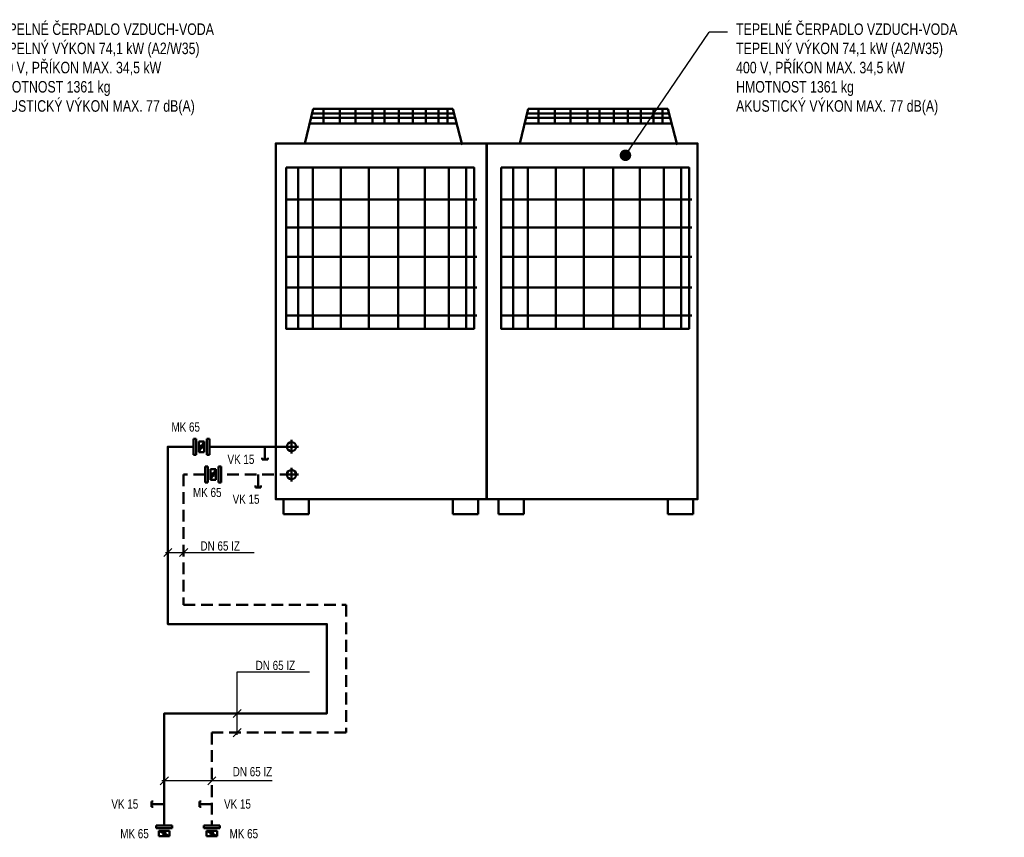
# Model space of a CAD drawing. Header units: millimetres. Extents: x -41881 to 54113, y -9946 to 101810.
# Tile 64 of 105: x -1338 to 9343, y 39907 to 48779. Entities that reach past the tile are written whole.
import ezdxf
from ezdxf.enums import TextEntityAlignment as Align

# ---------------------------------------------------------------- set-up
doc = ezdxf.new("R2010")
doc.units = ezdxf.units.MM
doc.linetypes.add('DASHED', pattern=[19.05, 12.7, -6.35])
for name, color, linetype, lineweight in [('UT-armatury', 2, 'Continuous', 50), ('UT-kotle', 1, 'Continuous', 50), ('UT-potrubi_privodni', 3, 'Continuous', 50), ('UT-potrubi_zpetne', 3, 'DASHED', 50), ('UT-stoupacky', 2, 'Continuous', 50), ('UT-texty_stredni', 7, 'Continuous', 25)]:
    doc.layers.add(name, color=color, linetype=linetype, lineweight=lineweight)
for name, color, linetype in [('UT-armatury-popis', 7, 'Continuous'), ('UT-potrubi_privodni-popis', 7, 'Continuous'), ('UT-potrubi_zpetne-popis', 7, 'Continuous')]:
    doc.layers.add(name, color=color, linetype=linetype)
doc.styles.get("Standard").update_dxf_attribs({"font": 'ic-simplex.shx', "width": 0.8})
doc.dimstyles.new('CADKON', dxfattribs={"dimscale": 50, "dimtxt": 2.5, "dimasz": 2.5, "dimexe": 1.8, "dimexo": 0, "dimgap": 0.6, "dimtad": 1, "dimrnd": 10, "dimtxsty": 'Standard', "dimblk1": 'OBLIQUE', "dimblk2": 'OBLIQUE', "dimsah": 1, "dimcen": 2.5, "dimadec": 1, "dimazin": 2, "dimtfac": 1, "dimtdec": 4, "dimtix": 1, "dimtmove": 2, "dimatfit": 3, "dimldrblk": 'OPEN30', "dimfxl": 5, "dimtfill": 1, "dimtolj": 1, "dimarcsym": 0})

# ---------------------------------------------------------------- blocks, each defined once
blk = doc.blocks.new('*U60')
at = {"color": 0, "linetype": 'ByBlock', "lineweight": -2}
for p, q in [((0, 0), (140, 0)), ((140, 30), (120, 30)), ((140, 30), (140, -30)), ((140, -30), (120, -30))]:
    blk.add_line(p, q, dxfattribs=at)
blk = doc.blocks.new('*U86')
at = {"color": 0, "linetype": 'ByBlock', "lineweight": -2, "ltscale": 10}
for p, q in [((-75, 0), (75, 0)), ((0, 75), (0, -75))]:
    blk.add_line(p, q, dxfattribs=at)
blk.add_circle((0, 0), 50, dxfattribs=at)
blk = doc.blocks.new('*U87')
at = {"color": 0, "linetype": 'ByBlock', "lineweight": -2, "ltscale": 10}
for p, q in [((-75, 0), (75, 0)), ((0, 75), (0, -75))]:
    blk.add_line(p, q, dxfattribs=at)
blk.add_circle((0, 0), 50, dxfattribs=at)
blk = doc.blocks.new('_OBLIQUE')
at = {"color": 0, "linetype": 'ByBlock'}
blk.add_line((-0.5, -0.5), (0.5, 0.5), dxfattribs=at)

msp = doc.modelspace()

# ---------------------------------------------------------------- linework, layer by layer
at = {"layer": 'UT-armatury', "linetype": 'Continuous', "transparency": 33554687}
for p, q in [((548.268, 44232.509), (577.209, 44232.509)), ((548.268, 44058.865), (548.268, 44232.509)), ((577.209, 44232.509), (577.209, 44058.865)), ((692.971, 44232.509), (721.912, 44232.509)), ((692.971, 44058.865), (692.971, 44232.509)), ((721.912, 44232.509), (721.912, 44058.865)), ((664.031, 44203.568), (606.149, 44087.805)), ((606.149, 44203.568), (606.149, 44087.805)), ((664.031, 44203.568), (606.149, 44203.568)), ((664.031, 44203.568), (664.031, 44087.805)), ((577.209, 44058.865), (548.268, 44058.865)), ((606.149, 44087.805), (664.031, 44087.805)), ((721.912, 44058.865), (692.971, 44058.865)), ((673.163, 43929.621), (702.104, 43929.621)), ((673.163, 43755.977), (673.163, 43929.621)), ((702.104, 43929.621), (702.104, 43755.977)), ((788.926, 43900.68), (731.045, 43784.917)), ((731.045, 43900.68), (731.045, 43784.917)), ((788.926, 43900.68), (731.045, 43900.68)), ((788.926, 43900.68), (788.926, 43784.917)), ((817.867, 43929.621), (846.808, 43929.621)), ((817.867, 43755.977), (817.867, 43929.621)), ((846.808, 43929.621), (846.808, 43755.977)), ((702.104, 43755.977), (673.163, 43755.977)), ((731.045, 43784.917), (788.926, 43784.917)), ((846.808, 43755.977), (817.867, 43755.977)), ((144.223, 40035), (317.867, 40035)), ((144.223, 40006.06), (144.223, 40035)), ((317.867, 40006.06), (144.223, 40006.06)), ((173.163, 39977.119), (288.926, 39977.119)), ((173.163, 39977.119), (288.926, 39919.238)), ((173.163, 39977.119), (173.163, 39919.238)), ((288.926, 39919.238), (288.926, 39977.119)), ((317.867, 40035), (317.867, 40006.06)), ((660.66, 40006.06), (660.66, 40035)), ((660.66, 40035), (834.305, 40035)), ((834.305, 40006.06), (660.66, 40006.06)), ((689.601, 39977.119), (805.364, 39977.119)), ((689.601, 39977.119), (689.601, 39919.238)), ((689.601, 39977.119), (805.364, 39919.238)), ((805.364, 39919.238), (805.364, 39977.119)), ((834.305, 40035), (834.305, 40006.06)), ((173.163, 39919.238), (288.926, 39919.238)), ((689.601, 39919.238), (805.364, 39919.238))]:
    msp.add_line(p, q, dxfattribs=at)
at = {"layer": 'UT-armatury', "linetype": 'Continuous', "ltscale": 20, "transparency": 33554687}
for centre in [(635.09, 44145.687), (759.986, 43842.799), (231.045, 39948.178), (747.483, 39948.178)]:
    msp.add_circle(centre, 14.47, dxfattribs=at)
at = {"layer": 'UT-kotle', "color": 1}
for p, q in [((1753.928, 47434.955), (1845.048, 47811.009)), ((1845.048, 47811.009), (3360.402, 47811.009)), ((3360.402, 47811.009), (3460.635, 47420.491)), ((4085.798, 47434.955), (4176.919, 47811.009)), ((4176.919, 47811.009), (5692.272, 47811.009)), ((5692.272, 47811.009), (5792.505, 47420.491))]:
    msp.add_line(p, q, dxfattribs=at)
at = {"layer": 'UT-kotle', "color": 5}
for p, q in [((1830.44, 47761.254), (3367.345, 47761.254)), ((1958.009, 47806.814), (1958.009, 47654.946)), ((2134.176, 47806.814), (2134.176, 47654.946)), ((2304.268, 47806.814), (2304.268, 47654.946)), ((2489.548, 47806.814), (2489.548, 47654.946)), ((2620.154, 47806.814), (2620.154, 47654.946)), ((2775.059, 47806.814), (2775.059, 47654.946)), ((2926.927, 47806.814), (2926.927, 47654.946)), ((3066.646, 47806.814), (3066.646, 47654.946)), ((3206.365, 47806.814), (3206.365, 47654.946)), ((3303.56, 47806.814), (3303.56, 47654.946)), ((4162.31, 47761.254), (5699.215, 47761.254)), ((4289.879, 47806.814), (4289.879, 47654.946)), ((4466.046, 47806.814), (4466.046, 47654.946)), ((4636.139, 47806.814), (4636.139, 47654.946)), ((4821.418, 47806.814), (4821.418, 47654.946)), ((4952.024, 47806.814), (4952.024, 47654.946)), ((5106.929, 47806.814), (5106.929, 47654.946)), ((5258.798, 47806.814), (5258.798, 47654.946)), ((5398.516, 47806.814), (5398.516, 47654.946)), ((5538.235, 47806.814), (5538.235, 47654.946)), ((5635.43, 47806.814), (5635.43, 47654.946)), ((1815.253, 47651.909), (3394.681, 47651.909)), ((3385.569, 47715.694), (1818.291, 47715.694)), ((4147.123, 47651.909), (5726.551, 47651.909)), ((5717.439, 47715.694), (4150.161, 47715.694)), ((1681.61, 47174.609), (1681.61, 45438.975)), ((1840.709, 47174.609), (1840.709, 45438.975)), ((2144.445, 47174.609), (2144.445, 45438.975)), ((2448.182, 47174.609), (2448.182, 45438.975)), ((2766.381, 47174.609), (2766.381, 45438.975)), ((3055.654, 47174.609), (3055.654, 45438.975)), ((3315.999, 47174.609), (3315.999, 45438.975)), ((3504.026, 47174.609), (3504.026, 45438.975)), ((4013.48, 47174.609), (4013.48, 45438.975)), ((4172.579, 47174.609), (4172.579, 45438.975)), ((4476.316, 47174.609), (4476.316, 45438.975)), ((4780.052, 47174.609), (4780.052, 45438.975)), ((5098.251, 47174.609), (5098.251, 45438.975)), ((5387.524, 47174.609), (5387.524, 45438.975)), ((5647.869, 47174.609), (5647.869, 45438.975)), ((5835.896, 47174.609), (5835.896, 45438.975)), ((3619.735, 46827.483), (1565.901, 46827.483)), ((5951.605, 46827.483), (3897.771, 46827.483)), ((3619.735, 46523.746), (1565.901, 46523.746)), ((5951.605, 46523.746), (3897.771, 46523.746)), ((3619.735, 46205.547), (1565.901, 46205.547)), ((5951.605, 46205.547), (3897.771, 46205.547)), ((3619.735, 45872.883), (1565.901, 45872.883)), ((5951.605, 45872.883), (3897.771, 45872.883)), ((3619.735, 45569.147), (1565.901, 45569.147)), ((5951.605, 45569.147), (3897.771, 45569.147))]:
    msp.add_line(p, q, dxfattribs=at)
at = {"layer": 'UT-kotle', "color": 2}
for p, q in [((1522.51, 43574.864), (1522.51, 43414.067)), ((1797.319, 43414.067), (1797.319, 43574.864)), ((3359.39, 43574.864), (3359.39, 43414.067)), ((3634.199, 43414.067), (3634.199, 43574.864)), ((3854.38, 43574.864), (3854.38, 43414.067)), ((4129.189, 43414.067), (4129.189, 43574.864)), ((5691.26, 43574.864), (5691.26, 43414.067)), ((5966.069, 43414.067), (5966.069, 43574.864)), ((1522.51, 43414.067), (1797.319, 43414.067)), ((3359.39, 43414.067), (3634.199, 43414.067)), ((3854.38, 43414.067), (4129.189, 43414.067)), ((5691.26, 43414.067), (5966.069, 43414.067))]:
    msp.add_line(p, q, dxfattribs=at)
at = {"layer": 'UT-kotle', "color": 1}
for points in [[(1439.687, 43574.864), (3730.434, 43574.864), (3730.434, 47437.217), (1439.687, 47437.217), (1439.687, 43574.864), (1439.687, 43574.864)], [(3724.352, 43574.864), (6015.1, 43574.864), (6015.1, 47437.217), (3724.352, 47437.217), (3724.352, 43574.864), (3724.352, 43574.864)]]:
    msp.add_lwpolyline(points, close=True, dxfattribs=at)
at = {"layer": 'UT-kotle', "color": 2}
for points in [[(1551.437, 47174.609), (3590.808, 47174.609), (3590.808, 45424.511), (1551.437, 45424.511), (1551.437, 47174.609), (1551.437, 47174.609)], [(3883.307, 47174.609), (5922.678, 47174.609), (5922.678, 45424.511), (3883.307, 45424.511), (3883.307, 47174.609), (3883.307, 47174.609)]]:
    msp.add_lwpolyline(points, close=True, dxfattribs=at)
at = {"layer": 'UT-potrubi_privodni', "ltscale": 10}
for points in [[(548.268, 44145.687), (268.741, 44145.687), (268.741, 42220.513), (1995.642, 42220.513), (1995.642, 41250.665), (231.045, 41250.665), (231.045, 40035)], [(1611.202, 44145.687), (721.912, 44145.687)]]:
    msp.add_lwpolyline(points, dxfattribs=at)
at = {"layer": 'UT-potrubi_privodni-popis', "color": 2, "ltscale": 10}
for p, q in [((312.935, 43040.943), (224.546, 42952.555)), ((484.771, 43040.943), (396.383, 42952.555)), ((243.741, 42996.749), (1206.291, 42996.749)), ((1022.111, 41700.665), (1804.968, 41700.665)), ((1022.111, 41017.34), (1022.111, 41700.665)), ((1066.305, 41294.859), (977.916, 41206.471)), ((1066.305, 41086.534), (977.916, 40998.146))]:
    msp.add_line(p, q, dxfattribs=at)
at = {"layer": 'UT-potrubi_zpetne', "ltscale": 10}
for points in [[(673.163, 43842.799), (440.577, 43842.799), (440.577, 42428.838), (2203.967, 42428.838), (2203.967, 41042.34), (747.483, 41042.34), (747.483, 40035)], [(1611.202, 43842.799), (846.808, 43842.799)]]:
    msp.add_lwpolyline(points, dxfattribs=at)
at = {"layer": 'UT-potrubi_zpetne-popis', "color": 2, "ltscale": 10}
for p, q in [((275.239, 40563.135), (186.851, 40474.746)), ((1401.281, 40518.94), (206.045, 40518.94)), ((791.677, 40563.135), (703.288, 40474.746))]:
    msp.add_line(p, q, dxfattribs=at)
at = {"layer": 'UT-texty_stredni', "ltscale": 10}
msp.add_line((6339.891, 48644.627), (6139.891, 48644.627), dxfattribs=at)

# ---------------------------------------------------------------- block references
at = {"layer": 'UT-armatury'}
for p, rotation in [((1322.581, 44145.687), 270), ((1248.542, 43842.799), 270), ((231.045, 40265.807), 180), ((751.371, 40265.807), 180)]:
    msp.add_blockref('*U60', p, dxfattribs=dict(at, rotation=rotation))
at = {"layer": 'UT-stoupacky', "ltscale": 10, "rotation": 179.9999999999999}
for name, p in [('*U86', (1611.202, 44145.687)), ('*U87', (1611.202, 43842.799))]:
    msp.add_blockref(name, p, dxfattribs=at)

# ---------------------------------------------------------------- texts
at = {"layer": 'UT-armatury-popis', "ltscale": 10, "char_height": 100, "width": 608.01876, "attachment_point": 5}
for s, insert in [('MK 65', (463.192, 44358.249)), ('VK 15', (1062.382, 44007.782)), ('MK 65', (697.16, 43648.298)), ('VK 15', (1117.954, 43575.282)), ('MK 65', (-92.067, 39945.457)), ('MK 65', (1093.526, 39945.457))]:
    msp.add_mtext(s, dxfattribs=dict(at, insert=insert))
at = {"layer": 'UT-potrubi_privodni-popis', "ltscale": 10, "width": 0.8}
for s, p in [('DN 65 IZ', (1401.281, 40568.94)), ('VK 15', (-51.476, 40217.904)), ('VK 15', (1170.453, 40217.904))]:
    msp.add_text(s, height=100, dxfattribs=at).set_placement(p, align=Align.RIGHT)
at = {"layer": 'UT-potrubi_privodni-popis', "ltscale": 10, "char_height": 100, "attachment_point": 7}
for insert in [(623.434, 43016.749), (1222.111, 41720.665)]:
    msp.add_mtext('DN 65 IZ', dxfattribs=dict(at, insert=insert))
at = {"layer": 'UT-texty_stredni', "ltscale": 10, "char_height": 125, "width": 2931.26722, "attachment_point": 1}
for insert in [(-1630.63, 48738.697), (6433.284, 48738.697)]:
    msp.add_mtext('TEPELNÉ ČERPADLO VZDUCH-VODA\\PTEPELNÝ VÝKON 74,1 kW (A2/W35)\\P400 V, PŘÍKON MAX. 34,5 kW\\PHMOTNOST 1361 kg\\PAKUSTICKÝ VÝKON MAX. 77 dB(A)', dxfattribs=dict(at, insert=insert))

# ---------------------------------------------------------------- leaders
at = {"layer": 'UT-texty_stredni', "ltscale": 10}
msp.add_leader([(5233.132, 47307.76), (6139.891, 48644.627)], dimstyle='CADKON', override={"dimscale": 1, "dimasz": 125, "dimtih": 0, "dimtoh": 0, "dimrnd": 0, "dimclrd": 0, "dimtix": 0, "dimtofl": 0, "dimldrblk": 'Dot'}, dxfattribs=at)

doc.saveas('drawing.dxf')
